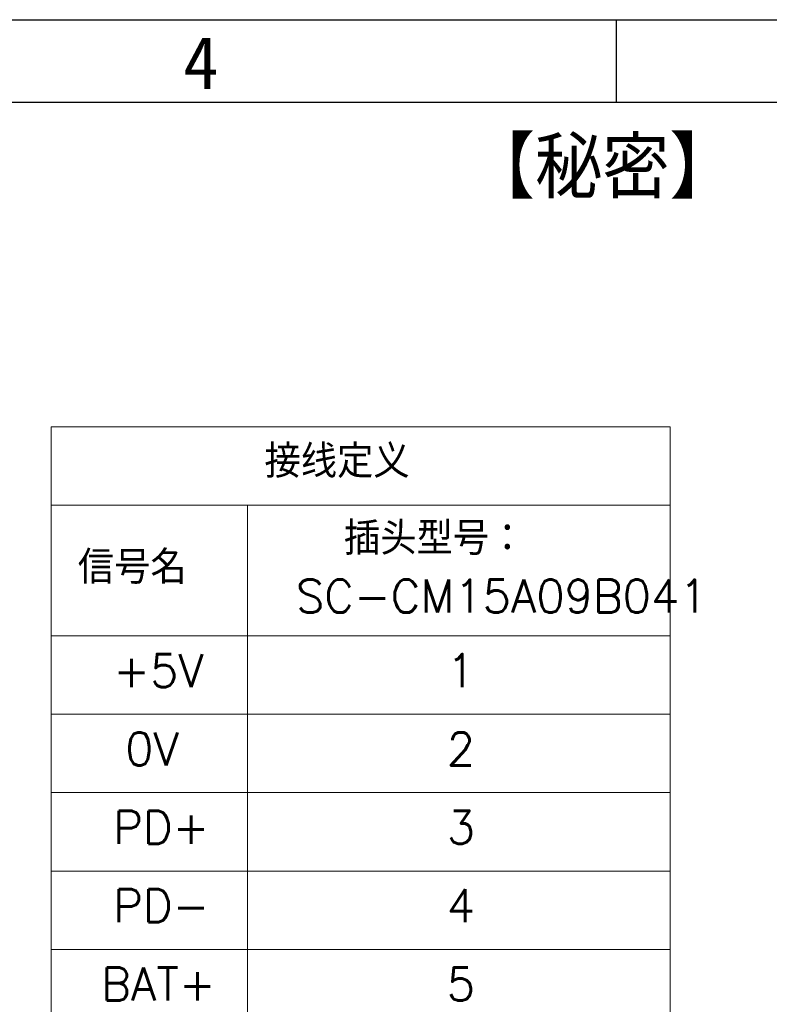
# Model space of a CAD drawing. Header units: millimetres. Extents: x 7 to 438, y 7 to 308.
# Tile 25 of 26: x 292 to 360, y 218 to 308. Entities that reach past the tile are written whole.
import ezdxf

# ---------------------------------------------------------------- set-up
doc = ezdxf.new("R2010")
doc.units = ezdxf.units.MM
doc.linetypes.add('SLD-实线', pattern=[0])
doc.layers.add('图框', color=7, linetype='SLD-实线')
doc.layers.add('粗实线层', color=7, linetype='SLD-实线', lineweight=25)
doc.styles.add('SLDTEXTSTYLE0', font='txt', dxfattribs={"bigfont": 'bigfont'})
doc.styles.add('SLDTEXTSTYLE1', font='txt')

# ---------------------------------------------------------------- blocks, each defined once
blk = doc.blocks.new('SW_TABLEANNOTATION_1')
at = {"color": 0, "linetype": 'SLD-实线', "lineweight": 18, "ltscale": 1.5}
for p, q in [((0, 0), (0, -7.125)), ((0, 0), (17.86, 0)), ((0, -7.125), (0, -19.012)), ((0, -7.125), (17.86, -7.125)), ((17.86, -7.125), (17.86, -19.012)), ((56.278, -7.125), (56.278, -19.012))]:
    blk.add_line(p, q, dxfattribs=at)
at = {"color": 0, "linetype": 'Continuous', "lineweight": 0, "ltscale": 1.5}
for p, q in [((17.86, 0), (56.278, 0)), ((56.278, 0), (56.278, -7.125)), ((17.86, -7.125), (56.278, -7.125)), ((0, -19.012), (0, -26.137)), ((0, -19.012), (17.86, -19.012)), ((17.86, -19.012), (17.86, -26.137)), ((17.86, -19.012), (56.278, -19.012)), ((56.278, -19.012), (56.278, -26.137)), ((0, -26.137), (0, -33.262)), ((0, -26.137), (17.86, -26.137)), ((17.86, -26.137), (17.86, -33.262)), ((17.86, -26.137), (56.278, -26.137)), ((56.278, -26.137), (56.278, -33.262)), ((0, -33.262), (0, -40.387)), ((0, -33.262), (17.86, -33.262)), ((17.86, -33.262), (17.86, -40.387)), ((17.86, -33.262), (56.278, -33.262)), ((56.278, -33.262), (56.278, -40.387)), ((0, -40.387), (0, -47.512)), ((0, -40.387), (17.86, -40.387)), ((17.86, -40.387), (17.86, -47.512)), ((17.86, -40.387), (56.278, -40.387)), ((56.278, -40.387), (56.278, -47.512)), ((0, -47.512), (0, -54.637)), ((0, -47.512), (17.86, -47.512)), ((17.86, -47.512), (17.86, -54.637)), ((17.86, -47.512), (56.278, -47.512)), ((56.278, -47.512), (56.278, -54.637)), ((0, -54.637), (0, -61.762)), ((0, -54.637), (17.86, -54.637)), ((17.86, -54.637), (17.86, -61.762)), ((17.86, -54.637), (56.278, -54.637)), ((56.278, -54.637), (56.278, -61.762)), ((0, -61.762), (0, -68.887)), ((0, -61.762), (17.86, -61.762)), ((17.86, -61.762), (17.86, -68.887)), ((17.86, -61.762), (56.278, -61.762)), ((56.278, -61.762), (56.278, -68.887)), ((0, -68.887), (17.86, -68.887)), ((17.86, -68.887), (56.278, -68.887))]:
    blk.add_line(p, q, dxfattribs=at)
at = {"color": 0, "linetype": 'Continuous', "lineweight": 0, "ltscale": 1.5, "char_height": 3, "attachment_point": 1, "style": 'SLDTEXTSTYLE0'}
for s, insert in [('接线定义', (19.41, -1.649)), ('插头型号：', (26.639, -8.651)), ('信号名', (2.435, -11.281)), ('SC-CM15A09B041', (22.274, -13.901)), ('+5V', (5.657, -20.661)), ('1', (35.978, -20.661)), ('0V', (6.748, -27.786)), ('2', (35.978, -27.786)), ('3', (35.978, -34.911)), ('PD+', (5.657, -34.911)), ('PD-', (5.657, -42.036)), ('4', (35.978, -42.036)), ('BAT+', (4.565, -49.162)), ('5', (35.978, -49.162)), ('BAT-', (4.565, -56.287)), ('6', (35.978, -56.287)), ('屏蔽线', (2.383, -63.412)), ('7', (35.978, -63.412))]:
    blk.add_mtext(s, dxfattribs=dict(at, insert=insert))

msp = doc.modelspace()

# ---------------------------------------------------------------- linework, layer by layer
at = {"layer": '图框', "ltscale": 1.5}
for p, q in [((7.5, 307.5), (438, 307.5)), ((345.9, 307.5), (345.9, 300)), ((7.5, 300), (430.5, 300))]:
    msp.add_line(p, q, dxfattribs=at)
at = {"layer": '粗实线层', "linetype": 'SLD-实线', "lineweight": 25, "ltscale": 1.5}
msp.add_line((7.5, 300), (430.5, 300), dxfattribs=at)

# ---------------------------------------------------------------- block references
at = {"color": 7, "linetype": 'Continuous', "lineweight": 0, "ltscale": 1.5}
msp.add_blockref('SW_TABLEANNOTATION_1', (294.527128, 270.510475), dxfattribs=at)

# ---------------------------------------------------------------- texts
at = {"color": 7, "linetype": 'Continuous', "lineweight": 0, "ltscale": 1.5, "insert": (332.417894, 296.819914), "char_height": 5.55625, "attachment_point": 1, "style": 'SLDTEXTSTYLE0'}
msp.add_mtext('【秘密】', dxfattribs=at)
at = {"layer": '图框', "ltscale": 1.5, "insert": (308.151782, 305.97166), "char_height": 4.7625, "attachment_point": 2, "style": 'SLDTEXTSTYLE1'}
msp.add_mtext('4', dxfattribs=at)

doc.saveas('drawing.dxf')
